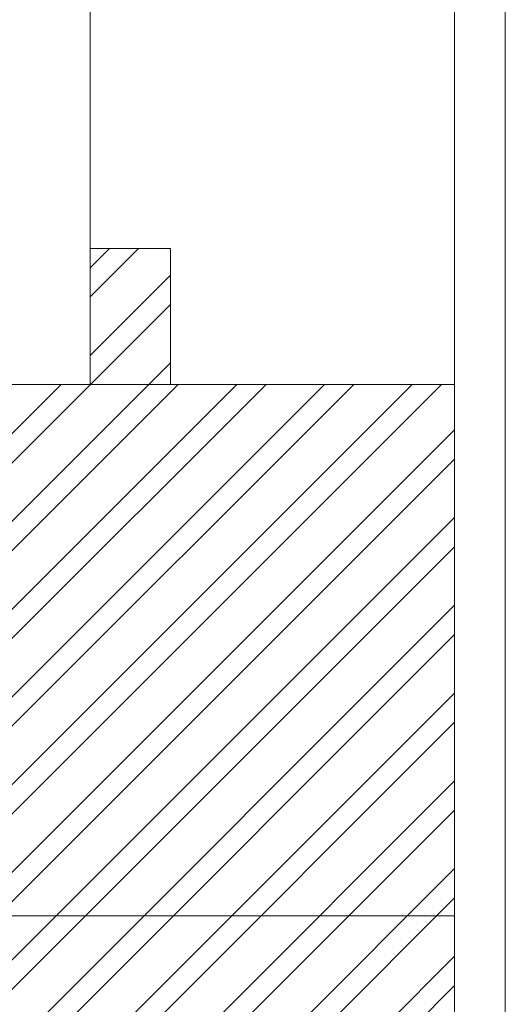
# Paper-space layout 'A-15 INWENTARYZACJA - PRZEKRÓJ' of a CAD drawing. Header units: millimetres. Extents: x 0 to 594, y 0 to 550.
# Tile 44 of 62: x 547 to 594, y 153 to 249. Entities that reach past the tile are written whole.
import ezdxf
from ezdxf.xclip import XClip

# ---------------------------------------------------------------- set-up
doc = ezdxf.new("R2010")
doc.units = ezdxf.units.MM
doc.header["$MEASUREMENT"] = 0
doc.header["$XCLIPFRAME"] = 0
doc.linetypes.add('KURZGESTRICHELT', pattern=[550, 400, -150])
doc.layers.add('0_Nr_pióra__2', color=8, linetype='Continuous', lineweight=13)
doc.layers.add('A_Arkusz_Nr_pióra__1', color=7, linetype='Continuous', lineweight=20)
doc.layers.add('A_podrys', color=7, linetype='Continuous')
doc.layers.add('A_strop_Nr_pióra__10', color=7, linetype='Continuous', lineweight=13, true_color=0x4b4b4b)
doc.layers.add('A_widok_Nr_pióra__9', color=7, linetype='Continuous', lineweight=13, true_color=0xadadad)
pattern_1 = [(45, (-1563.001, -181.1307), (-4.24264, 4.24264), []), (45, (-1564.415, -179.7165), (-4.24264, 4.24264), [])]

# ---------------------------------------------------------------- blocks, each defined once
blk = doc.blocks.new('Rysunek_2_2', base_point=(-1563.001, -181.131))
at = {"linetype": 'Continuous', "lineweight": 13}
h = blk.add_hatch(dxfattribs=at)
h.set_pattern_fill('stal_0002', color=8, style=0, pattern_type=2)
h.set_pattern_definition(pattern_1)
h.paths.add_polyline_path([(561.623, 226.399), (553.864, 226.399), (553.864, 213.254), (561.623, 213.254)])
h = blk.add_hatch(dxfattribs=at)
h.set_pattern_fill('stal_0002', color=8, style=0, pattern_type=2)
h.set_pattern_definition(pattern_1)
h.paths.add_polyline_path([(545.864, 151.094), (589.1, 151.094), (589.1, 213.254), (545.864, 213.254)])
at = {"layer": '0_Nr_pióra__2', "color": 8, "linetype": 'Continuous', "lineweight": 13, "flags": 128}
blk.add_lwpolyline([(561.623, 226.399), (553.864, 226.399), (553.864, 213.254), (561.623, 213.254)], close=True, dxfattribs=at)
blk.add_lwpolyline([(589.1, 213.254), (545.864, 213.254), (545.864, 151.094), (589.1, 151.094)], dxfattribs=at)
at = {"layer": 'A_strop_Nr_pióra__10', "color": 251, "linetype": 'KURZGESTRICHELT', "lineweight": 13, "true_color": 0x4b4b4b}
blk.add_line((223.521, 161.858), (589.1, 161.858), dxfattribs=at)
at = {"layer": 'A_widok_Nr_pióra__9', "color": 253, "linetype": 'Continuous', "lineweight": 13, "true_color": 0xadadad}
blk.add_line((553.864, 520.254), (553.864, 213.254), dxfattribs=at)

psp = doc.layouts.new('A-15 INWENTARYZACJA - PRZEKRÓJ')

# ---------------------------------------------------------------- linework, layer by layer
at = {"layer": 'A_Arkusz_Nr_pióra__1', "color": 7, "linetype": 'Continuous', "lineweight": 20}
psp.add_line((589.1, 545.1), (589.1, 4.9), dxfattribs=at)
at = {"layer": 'A_Arkusz_Nr_pióra__1', "color": 7, "linetype": 'Continuous', "lineweight": 20, "flags": 128}
psp.add_lwpolyline([(0, 550), (594, 550), (594, 0), (0, 0)], close=True, dxfattribs=at)

# ---------------------------------------------------------------- block references
at = {"layer": 'A_podrys', "color": 37, "linetype": 'Continuous', "lineweight": 5, "true_color": 0x656532}
ref = psp.add_blockref('Rysunek_2_2', (-1563.001, -181.131), dxfattribs=at)
XClip(ref).set_block_clipping_path([(33.4137328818, 99.0731171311), (589.1, 545.1)])

doc.saveas('drawing.dxf')
